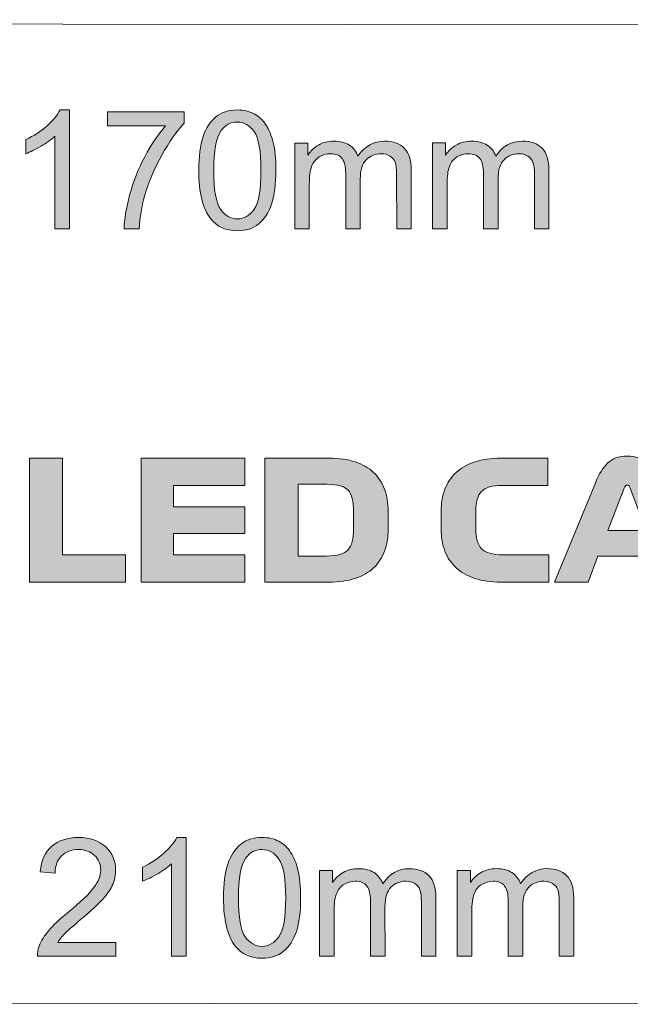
# Model space of a CAD drawing. Header units: millimetres. Extents: x 7 to 595, y -296 to -6.
# Tile 106 of 131: x 505 to 520, y -177 to -152. Entities that reach past the tile are written whole.
import ezdxf

# ---------------------------------------------------------------- set-up
doc = ezdxf.new("R2010")
doc.units = ezdxf.units.MM
doc.header["$MEASUREMENT"] = 0
doc.layers.add('Layer 1', color=7, linetype='Continuous', lineweight=0)

# ---------------------------------------------------------------- blocks, each defined once
blk = doc.blocks.new('Block_51')
at = {"layer": 'Layer 1', "true_color": 0x010101, "transparency": 33554687}
h = blk.add_hatch(color=18, dxfattribs=at)
edge = h.paths.add_edge_path()
edge.add_spline(control_points=[(506.001, -157.068), (506.001, -157.068), (505.629, -157.068), (505.629, -157.068), (505.629, -157.068), (505.628, -154.696), (505.628, -154.696), (505.539, -154.783), (505.421, -154.868), (505.276, -154.953), (505.13, -155.039), (504.999, -155.103), (504.883, -155.145), (504.883, -155.145), (504.883, -154.785), (504.883, -154.785), (505.091, -154.688), (505.273, -154.569), (505.429, -154.43), (505.585, -154.291), (505.696, -154.156), (505.761, -154.025), (505.761, -154.025), (506.001, -154.025), (506.001, -154.025), (506.001, -154.025), (506.001, -157.068), (506.001, -157.068)], knot_values=[0, 0, 0, 0, 1, 1, 1, 2, 2, 2, 3, 3, 3, 4, 4, 4, 5, 5, 5, 6, 6, 6, 7, 7, 7, 8, 8, 8, 9, 9, 9, 9], degree=3, periodic=0)
h = blk.add_hatch(color=18, dxfattribs=at)
edge = h.paths.add_edge_path()
edge.add_spline(control_points=[(506.979, -154.431), (506.979, -154.431), (506.979, -154.075), (506.979, -154.075), (506.979, -154.075), (508.939, -154.075), (508.939, -154.075), (508.939, -154.075), (508.939, -154.363), (508.939, -154.363), (508.747, -154.568), (508.555, -154.841), (508.366, -155.182), (508.176, -155.523), (508.03, -155.874), (507.926, -156.234), (507.852, -156.488), (507.805, -156.766), (507.784, -157.068), (507.784, -157.068), (507.403, -157.068), (507.403, -157.068), (507.407, -156.83), (507.454, -156.541), (507.543, -156.203), (507.633, -155.865), (507.761, -155.539), (507.928, -155.225), (508.095, -154.911), (508.273, -154.646), (508.461, -154.431), (508.461, -154.431), (506.979, -154.431), (506.979, -154.431)], knot_values=[0, 0, 0, 0, 1, 1, 1, 2, 2, 2, 3, 3, 3, 4, 4, 4, 5, 5, 5, 6, 6, 6, 7, 7, 7, 8, 8, 8, 9, 9, 9, 10, 10, 10, 11, 11, 11, 11], degree=3, periodic=0)
h = blk.add_hatch(color=18, dxfattribs=at)
edge = h.paths.add_edge_path()
edge.add_spline(control_points=[(509.694, -155.574), (509.694, -156.072), (509.752, -156.404), (509.868, -156.568), (509.985, -156.732), (510.129, -156.814), (510.299, -156.814), (510.47, -156.814), (510.614, -156.731), (510.73, -156.567), (510.847, -156.402), (510.905, -156.071), (510.904, -155.573), (510.904, -155.075), (510.847, -154.743), (510.73, -154.579), (510.614, -154.415), (510.469, -154.333), (510.295, -154.333), (510.124, -154.333), (509.987, -154.406), (509.885, -154.551), (509.757, -154.735), (509.694, -155.076), (509.694, -155.574)], knot_values=[0, 0, 0, 0, 1, 1, 1, 2, 2, 2, 3, 3, 3, 4, 4, 4, 5, 5, 5, 6, 6, 6, 7, 7, 7, 8, 8, 8, 8], degree=3, periodic=0)
edge = h.paths.add_edge_path()
edge.add_spline(control_points=[(509.313, -155.572), (509.313, -155.215), (509.349, -154.925), (509.423, -154.707), (509.497, -154.487), (509.606, -154.319), (509.751, -154.201), (509.896, -154.083), (510.079, -154.024), (510.299, -154.024), (510.461, -154.024), (510.604, -154.057), (510.727, -154.122), (510.85, -154.188), (510.952, -154.282), (511.031, -154.406), (511.11, -154.529), (511.172, -154.679), (511.217, -154.856), (511.263, -155.033), (511.285, -155.272), (511.285, -155.572), (511.286, -155.928), (511.249, -156.215), (511.176, -156.434), (511.104, -156.654), (510.994, -156.822), (510.849, -156.941), (510.704, -157.059), (510.521, -157.119), (510.299, -157.119), (510.008, -157.119), (509.779, -157.015), (509.612, -156.807), (509.412, -156.553), (509.313, -156.142), (509.313, -155.572), (509.313, -155.572), (509.313, -155.572), (509.313, -155.572)], knot_values=[0, 0, 0, 0, 1, 1, 1, 2, 2, 2, 3, 3, 3, 4, 4, 4, 5, 5, 5, 6, 6, 6, 7, 7, 7, 8, 8, 8, 9, 9, 9, 10, 10, 10, 11, 11, 11, 12, 12, 12, 13, 13, 13, 13], degree=3, periodic=0)
h = blk.add_hatch(color=18, dxfattribs=at)
edge = h.paths.add_edge_path()
edge.add_spline(control_points=[(511.769, -157.068), (511.769, -157.068), (511.769, -154.871), (511.769, -154.871), (511.769, -154.871), (512.103, -154.871), (512.103, -154.871), (512.103, -154.871), (512.103, -155.181), (512.103, -155.181), (512.172, -155.074), (512.263, -154.987), (512.378, -154.922), (512.492, -154.856), (512.622, -154.824), (512.768, -154.824), (512.93, -154.824), (513.063, -154.858), (513.167, -154.925), (513.271, -154.993), (513.344, -155.086), (513.386, -155.208), (513.561, -154.952), (513.788, -154.824), (514.067, -154.824), (514.286, -154.824), (514.455, -154.884), (514.572, -155.004), (514.69, -155.125), (514.749, -155.311), (514.749, -155.561), (514.749, -155.561), (514.749, -157.067), (514.749, -157.067), (514.749, -157.067), (514.377, -157.067), (514.377, -157.067), (514.377, -157.067), (514.376, -155.685), (514.376, -155.685), (514.376, -155.536), (514.364, -155.429), (514.34, -155.364), (514.316, -155.298), (514.272, -155.246), (514.208, -155.206), (514.144, -155.165), (514.07, -155.146), (513.984, -155.146), (513.829, -155.146), (513.701, -155.197), (513.598, -155.299), (513.496, -155.402), (513.445, -155.567), (513.445, -155.793), (513.445, -155.793), (513.445, -157.068), (513.445, -157.068), (513.445, -157.068), (513.073, -157.068), (513.073, -157.068), (513.073, -157.068), (513.073, -155.642), (513.073, -155.642), (513.073, -155.477), (513.042, -155.352), (512.982, -155.27), (512.921, -155.187), (512.821, -155.146), (512.684, -155.146), (512.579, -155.146), (512.483, -155.173), (512.394, -155.228), (512.305, -155.283), (512.241, -155.364), (512.201, -155.47), (512.161, -155.576), (512.141, -155.729), (512.141, -155.929), (512.141, -155.929), (512.141, -157.068), (512.141, -157.068), (512.141, -157.068), (511.769, -157.068), (511.769, -157.068)], knot_values=[0, 0, 0, 0, 1, 1, 1, 2, 2, 2, 3, 3, 3, 4, 4, 4, 5, 5, 5, 6, 6, 6, 7, 7, 7, 8, 8, 8, 9, 9, 9, 10, 10, 10, 11, 11, 11, 12, 12, 12, 13, 13, 13, 14, 14, 14, 15, 15, 15, 16, 16, 16, 17, 17, 17, 18, 18, 18, 19, 19, 19, 20, 20, 20, 21, 21, 21, 22, 22, 22, 23, 23, 23, 24, 24, 24, 25, 25, 25, 26, 26, 26, 27, 27, 27, 28, 28, 28, 28], degree=3, periodic=0)
h = blk.add_hatch(color=18, dxfattribs=at)
edge = h.paths.add_edge_path()
edge.add_spline(control_points=[(515.295, -157.067), (515.295, -157.067), (515.295, -154.87), (515.295, -154.87), (515.295, -154.87), (515.629, -154.87), (515.629, -154.87), (515.629, -154.87), (515.629, -155.181), (515.629, -155.181), (515.698, -155.073), (515.79, -154.987), (515.904, -154.922), (516.018, -154.856), (516.148, -154.824), (516.294, -154.824), (516.456, -154.824), (516.59, -154.857), (516.693, -154.924), (516.797, -154.992), (516.87, -155.086), (516.913, -155.207), (517.088, -154.951), (517.314, -154.823), (517.594, -154.823), (517.812, -154.823), (517.981, -154.883), (518.098, -155.004), (518.216, -155.125), (518.275, -155.31), (518.275, -155.561), (518.275, -155.561), (518.275, -157.067), (518.275, -157.067), (518.275, -157.067), (517.903, -157.067), (517.903, -157.067), (517.903, -157.067), (517.903, -155.684), (517.903, -155.684), (517.903, -155.536), (517.89, -155.429), (517.866, -155.363), (517.842, -155.297), (517.798, -155.245), (517.734, -155.205), (517.671, -155.165), (517.596, -155.145), (517.51, -155.145), (517.355, -155.145), (517.227, -155.197), (517.125, -155.299), (517.022, -155.402), (516.971, -155.566), (516.971, -155.792), (516.971, -155.792), (516.972, -157.067), (516.972, -157.067), (516.972, -157.067), (516.599, -157.067), (516.599, -157.067), (516.599, -157.067), (516.599, -155.641), (516.599, -155.641), (516.599, -155.476), (516.569, -155.352), (516.508, -155.269), (516.447, -155.187), (516.348, -155.145), (516.21, -155.145), (516.106, -155.145), (516.009, -155.173), (515.92, -155.228), (515.831, -155.283), (515.767, -155.363), (515.727, -155.47), (515.687, -155.576), (515.668, -155.729), (515.668, -155.928), (515.668, -155.928), (515.668, -157.067), (515.668, -157.067), (515.668, -157.067), (515.295, -157.067), (515.295, -157.067)], knot_values=[0, 0, 0, 0, 1, 1, 1, 2, 2, 2, 3, 3, 3, 4, 4, 4, 5, 5, 5, 6, 6, 6, 7, 7, 7, 8, 8, 8, 9, 9, 9, 10, 10, 10, 11, 11, 11, 12, 12, 12, 13, 13, 13, 14, 14, 14, 15, 15, 15, 16, 16, 16, 17, 17, 17, 18, 18, 18, 19, 19, 19, 20, 20, 20, 21, 21, 21, 22, 22, 22, 23, 23, 23, 24, 24, 24, 25, 25, 25, 26, 26, 26, 27, 27, 27, 28, 28, 28, 28], degree=3, periodic=0)
for points in [[(504.978, -166.122), (504.977, -162.947), (505.824, -162.947), (505.824, -165.423), (507.437, -165.423), (507.437, -166.121)], [(507.84, -166.121), (507.839, -162.946), (510.489, -162.946), (510.489, -163.645), (508.665, -163.645), (508.665, -164.195), (510.489, -164.195), (510.489, -164.872), (508.665, -164.873), (508.665, -165.423), (510.49, -165.423), (510.49, -166.121)]]:
    blk.add_hatch(color=18, dxfattribs=at).paths.add_polyline_path(points)
h = blk.add_hatch(color=18, dxfattribs=at)
edge = h.paths.add_edge_path()
edge.add_spline(control_points=[(512.597, -163.615), (512.597, -163.615), (511.852, -163.615), (511.852, -163.615), (511.852, -163.615), (511.853, -165.452), (511.853, -165.452), (511.853, -165.452), (512.577, -165.452), (512.577, -165.452), (512.856, -165.452), (513.041, -165.4), (513.133, -165.295), (513.225, -165.191), (513.271, -165.012), (513.271, -164.758), (513.271, -164.758), (513.271, -164.305), (513.271, -164.305), (513.271, -164.051), (513.225, -163.872), (513.135, -163.769), (513.045, -163.666), (512.866, -163.615), (512.597, -163.615)], knot_values=[0, 0, 0, 0, 1, 1, 1, 2, 2, 2, 3, 3, 3, 4, 4, 4, 5, 5, 5, 6, 6, 6, 7, 7, 7, 8, 8, 8, 8], degree=3, periodic=0)
edge = h.paths.add_edge_path()
edge.add_spline(control_points=[(512.652, -162.946), (512.904, -162.946), (513.124, -162.978), (513.315, -163.041), (513.505, -163.105), (513.663, -163.195), (513.787, -163.312), (513.911, -163.429), (514.004, -163.571), (514.066, -163.739), (514.128, -163.907), (514.16, -164.094), (514.16, -164.3), (514.16, -164.3), (514.16, -164.766), (514.16, -164.766), (514.16, -164.972), (514.129, -165.159), (514.067, -165.327), (514.005, -165.495), (513.911, -165.637), (513.787, -165.754), (513.663, -165.872), (513.506, -165.962), (513.315, -166.026), (513.125, -166.089), (512.904, -166.121), (512.653, -166.121), (512.653, -166.121), (511.006, -166.121), (511.006, -166.121), (511.006, -166.121), (511.006, -162.946), (511.006, -162.946), (511.006, -162.946), (512.652, -162.946), (512.652, -162.946), (512.652, -162.946), (512.652, -162.946), (512.652, -162.946)], knot_values=[0, 0, 0, 0, 1, 1, 1, 2, 2, 2, 3, 3, 3, 4, 4, 4, 5, 5, 5, 6, 6, 6, 7, 7, 7, 8, 8, 8, 9, 9, 9, 10, 10, 10, 11, 11, 11, 12, 12, 12, 13, 13, 13, 13], degree=3, periodic=0)
h = blk.add_hatch(color=18, dxfattribs=at)
edge = h.paths.add_edge_path()
edge.add_spline(control_points=[(518.27, -165.422), (518.27, -165.422), (518.27, -166.12), (518.27, -166.12), (518.27, -166.12), (517.043, -166.12), (517.043, -166.12), (516.792, -166.12), (516.57, -166.089), (516.378, -166.025), (516.186, -165.962), (516.027, -165.871), (515.9, -165.754), (515.773, -165.637), (515.677, -165.495), (515.612, -165.327), (515.547, -165.159), (515.514, -164.972), (515.514, -164.766), (515.514, -164.766), (515.514, -164.3), (515.514, -164.3), (515.514, -164.094), (515.547, -163.907), (515.612, -163.739), (515.676, -163.571), (515.772, -163.429), (515.899, -163.312), (516.026, -163.194), (516.186, -163.104), (516.378, -163.041), (516.57, -162.977), (516.791, -162.945), (517.042, -162.945), (517.042, -162.945), (518.249, -162.945), (518.249, -162.945), (518.249, -162.945), (518.249, -163.644), (518.249, -163.644), (518.249, -163.644), (517.085, -163.644), (517.085, -163.644), (516.822, -163.644), (516.643, -163.695), (516.547, -163.798), (516.451, -163.901), (516.403, -164.071), (516.403, -164.308), (516.403, -164.308), (516.403, -164.757), (516.403, -164.757), (516.403, -164.994), (516.453, -165.164), (516.552, -165.267), (516.65, -165.37), (516.835, -165.422), (517.106, -165.422), (517.106, -165.422), (518.27, -165.422), (518.27, -165.422)], knot_values=[0, 0, 0, 0, 1, 1, 1, 2, 2, 2, 3, 3, 3, 4, 4, 4, 5, 5, 5, 6, 6, 6, 7, 7, 7, 8, 8, 8, 9, 9, 9, 10, 10, 10, 11, 11, 11, 12, 12, 12, 13, 13, 13, 14, 14, 14, 15, 15, 15, 16, 16, 16, 17, 17, 17, 18, 18, 18, 19, 19, 19, 20, 20, 20, 20], degree=3, periodic=0)
h = blk.add_hatch(color=18, dxfattribs=at)
edge = h.paths.add_edge_path()
edge.add_spline(control_points=[(520.2, -163.711), (520.2, -163.711), (519.782, -164.799), (519.782, -164.799), (519.782, -164.799), (520.764, -164.799), (520.764, -164.799), (520.764, -164.799), (520.353, -163.711), (520.353, -163.711), (520.344, -163.691), (520.335, -163.674), (520.325, -163.658), (520.315, -163.643), (520.299, -163.635), (520.277, -163.635), (520.257, -163.635), (520.241, -163.642), (520.23, -163.656), (520.219, -163.67), (520.209, -163.689), (520.2, -163.711)], knot_values=[0, 0, 0, 0, 1, 1, 1, 2, 2, 2, 3, 3, 3, 4, 4, 4, 5, 5, 5, 6, 6, 6, 7, 7, 7, 7], degree=3, periodic=0)
edge = h.paths.add_edge_path()
edge.add_spline(control_points=[(521.263, -166.12), (521.263, -166.12), (521.014, -165.455), (521.014, -165.455), (521.014, -165.455), (519.528, -165.455), (519.528, -165.455), (519.528, -165.455), (519.274, -166.12), (519.274, -166.12), (519.274, -166.12), (518.419, -166.12), (518.419, -166.12), (518.419, -166.12), (519.472, -163.559), (519.472, -163.559), (519.554, -163.358), (519.655, -163.198), (519.775, -163.076), (519.895, -162.955), (520.061, -162.894), (520.272, -162.894), (520.492, -162.894), (520.665, -162.954), (520.791, -163.074), (520.917, -163.194), (521.019, -163.353), (521.098, -163.55), (521.098, -163.55), (522.144, -166.12), (522.144, -166.12), (522.144, -166.12), (521.263, -166.12), (521.263, -166.12), (521.263, -166.12), (521.263, -166.12), (521.263, -166.12)], knot_values=[0, 0, 0, 0, 1, 1, 1, 2, 2, 2, 3, 3, 3, 4, 4, 4, 5, 5, 5, 6, 6, 6, 7, 7, 7, 8, 8, 8, 9, 9, 9, 10, 10, 10, 11, 11, 11, 12, 12, 12, 12], degree=3, periodic=0)
h = blk.add_hatch(color=18, dxfattribs=at)
edge = h.paths.add_edge_path()
edge.add_spline(control_points=[(507.189, -175.352), (507.189, -175.352), (507.189, -175.707), (507.189, -175.707), (507.189, -175.707), (505.182, -175.707), (505.182, -175.707), (505.179, -175.618), (505.194, -175.532), (505.226, -175.449), (505.278, -175.312), (505.36, -175.178), (505.474, -175.046), (505.587, -174.914), (505.749, -174.761), (505.96, -174.588), (506.289, -174.318), (506.511, -174.104), (506.628, -173.946), (506.745, -173.788), (506.803, -173.639), (506.803, -173.497), (506.803, -173.35), (506.75, -173.226), (506.645, -173.124), (506.539, -173.023), (506.401, -172.973), (506.23, -172.973), (506.051, -172.973), (505.907, -173.026), (505.799, -173.134), (505.691, -173.24), (505.636, -173.389), (505.635, -173.578), (505.635, -173.578), (505.254, -173.54), (505.254, -173.54), (505.28, -173.255), (505.379, -173.038), (505.55, -172.888), (505.721, -172.738), (505.95, -172.664), (506.239, -172.664), (506.53, -172.664), (506.76, -172.744), (506.93, -172.906), (507.1, -173.067), (507.184, -173.267), (507.184, -173.506), (507.184, -173.627), (507.16, -173.747), (507.11, -173.864), (507.06, -173.981), (506.978, -174.105), (506.863, -174.235), (506.747, -174.364), (506.556, -174.542), (506.289, -174.768), (506.066, -174.956), (505.922, -175.083), (505.858, -175.15), (505.795, -175.217), (505.743, -175.284), (505.701, -175.352), (505.701, -175.352), (507.189, -175.352), (507.189, -175.352)], knot_values=[0, 0, 0, 0, 1, 1, 1, 2, 2, 2, 3, 3, 3, 4, 4, 4, 5, 5, 5, 6, 6, 6, 7, 7, 7, 8, 8, 8, 9, 9, 9, 10, 10, 10, 11, 11, 11, 12, 12, 12, 13, 13, 13, 14, 14, 14, 15, 15, 15, 16, 16, 16, 17, 17, 17, 18, 18, 18, 19, 19, 19, 20, 20, 20, 21, 21, 21, 22, 22, 22, 22], degree=3, periodic=0)
h = blk.add_hatch(color=18, dxfattribs=at)
edge = h.paths.add_edge_path()
edge.add_spline(control_points=[(508.989, -175.707), (508.989, -175.707), (508.616, -175.707), (508.616, -175.707), (508.616, -175.707), (508.616, -173.335), (508.616, -173.335), (508.526, -173.421), (508.408, -173.506), (508.263, -173.592), (508.118, -173.677), (507.987, -173.741), (507.871, -173.784), (507.871, -173.784), (507.871, -173.424), (507.871, -173.424), (508.079, -173.327), (508.261, -173.208), (508.417, -173.068), (508.573, -172.929), (508.684, -172.795), (508.749, -172.663), (508.749, -172.663), (508.988, -172.663), (508.988, -172.663), (508.988, -172.663), (508.989, -175.707), (508.989, -175.707)], knot_values=[0, 0, 0, 0, 1, 1, 1, 2, 2, 2, 3, 3, 3, 4, 4, 4, 5, 5, 5, 6, 6, 6, 7, 7, 7, 8, 8, 8, 9, 9, 9, 9], degree=3, periodic=0)
h = blk.add_hatch(color=18, dxfattribs=at)
edge = h.paths.add_edge_path()
edge.add_spline(control_points=[(510.327, -174.212), (510.327, -174.711), (510.385, -175.043), (510.501, -175.207), (510.618, -175.371), (510.762, -175.453), (510.933, -175.453), (511.103, -175.453), (511.247, -175.37), (511.364, -175.206), (511.48, -175.041), (511.538, -174.71), (511.538, -174.212), (511.538, -173.713), (511.48, -173.382), (511.363, -173.218), (511.248, -173.054), (511.102, -172.972), (510.928, -172.972), (510.757, -172.972), (510.62, -173.045), (510.518, -173.189), (510.39, -173.373), (510.327, -173.715), (510.327, -174.212)], knot_values=[0, 0, 0, 0, 1, 1, 1, 2, 2, 2, 3, 3, 3, 4, 4, 4, 5, 5, 5, 6, 6, 6, 7, 7, 7, 8, 8, 8, 8], degree=3, periodic=0)
edge = h.paths.add_edge_path()
edge.add_spline(control_points=[(509.946, -174.211), (509.946, -173.853), (509.983, -173.564), (510.056, -173.345), (510.13, -173.126), (510.239, -172.957), (510.385, -172.839), (510.529, -172.722), (510.712, -172.663), (510.932, -172.663), (511.094, -172.663), (511.237, -172.695), (511.36, -172.761), (511.483, -172.827), (511.585, -172.921), (511.664, -173.045), (511.743, -173.167), (511.805, -173.318), (511.85, -173.495), (511.896, -173.672), (511.919, -173.911), (511.919, -174.211), (511.919, -174.566), (511.882, -174.854), (511.81, -175.073), (511.737, -175.292), (511.627, -175.461), (511.482, -175.58), (511.337, -175.698), (511.154, -175.758), (510.933, -175.758), (510.641, -175.758), (510.412, -175.654), (510.245, -175.446), (510.046, -175.192), (509.946, -174.78), (509.946, -174.211), (509.946, -174.211), (509.946, -174.211), (509.946, -174.211)], knot_values=[0, 0, 0, 0, 1, 1, 1, 2, 2, 2, 3, 3, 3, 4, 4, 4, 5, 5, 5, 6, 6, 6, 7, 7, 7, 8, 8, 8, 9, 9, 9, 10, 10, 10, 11, 11, 11, 12, 12, 12, 13, 13, 13, 13], degree=3, periodic=0)
h = blk.add_hatch(color=18, dxfattribs=at)
edge = h.paths.add_edge_path()
edge.add_spline(control_points=[(512.402, -175.707), (512.402, -175.707), (512.402, -173.509), (512.402, -173.509), (512.402, -173.509), (512.736, -173.509), (512.736, -173.509), (512.736, -173.509), (512.736, -173.82), (512.736, -173.82), (512.805, -173.713), (512.897, -173.626), (513.011, -173.561), (513.125, -173.495), (513.255, -173.463), (513.401, -173.463), (513.563, -173.463), (513.697, -173.497), (513.8, -173.564), (513.904, -173.631), (513.977, -173.725), (514.02, -173.847), (514.195, -173.59), (514.421, -173.463), (514.701, -173.463), (514.919, -173.463), (515.088, -173.523), (515.205, -173.643), (515.323, -173.764), (515.382, -173.949), (515.382, -174.2), (515.382, -174.2), (515.382, -175.706), (515.382, -175.706), (515.382, -175.706), (515.01, -175.706), (515.01, -175.706), (515.01, -175.706), (515.01, -174.323), (515.01, -174.323), (515.01, -174.175), (514.997, -174.068), (514.973, -174.002), (514.949, -173.937), (514.905, -173.885), (514.841, -173.844), (514.778, -173.804), (514.703, -173.784), (514.617, -173.784), (514.462, -173.784), (514.334, -173.836), (514.231, -173.938), (514.129, -174.041), (514.078, -174.206), (514.078, -174.431), (514.078, -174.431), (514.079, -175.706), (514.079, -175.706), (514.079, -175.706), (513.706, -175.706), (513.706, -175.706), (513.706, -175.706), (513.706, -174.28), (513.706, -174.28), (513.706, -174.115), (513.675, -173.991), (513.615, -173.909), (513.554, -173.826), (513.455, -173.785), (513.317, -173.785), (513.213, -173.785), (513.116, -173.812), (513.027, -173.867), (512.938, -173.922), (512.874, -174.003), (512.834, -174.109), (512.794, -174.215), (512.775, -174.368), (512.775, -174.568), (512.775, -174.568), (512.775, -175.707), (512.775, -175.707), (512.775, -175.707), (512.402, -175.707), (512.402, -175.707)], knot_values=[0, 0, 0, 0, 1, 1, 1, 2, 2, 2, 3, 3, 3, 4, 4, 4, 5, 5, 5, 6, 6, 6, 7, 7, 7, 8, 8, 8, 9, 9, 9, 10, 10, 10, 11, 11, 11, 12, 12, 12, 13, 13, 13, 14, 14, 14, 15, 15, 15, 16, 16, 16, 17, 17, 17, 18, 18, 18, 19, 19, 19, 20, 20, 20, 21, 21, 21, 22, 22, 22, 23, 23, 23, 24, 24, 24, 25, 25, 25, 26, 26, 26, 27, 27, 27, 28, 28, 28, 28], degree=3, periodic=0)
h = blk.add_hatch(color=18, dxfattribs=at)
edge = h.paths.add_edge_path()
edge.add_spline(control_points=[(515.928, -175.706), (515.928, -175.706), (515.928, -173.509), (515.928, -173.509), (515.928, -173.509), (516.263, -173.509), (516.263, -173.509), (516.263, -173.509), (516.263, -173.819), (516.263, -173.819), (516.331, -173.712), (516.423, -173.625), (516.537, -173.56), (516.651, -173.495), (516.781, -173.462), (516.927, -173.462), (517.09, -173.462), (517.223, -173.496), (517.327, -173.563), (517.43, -173.631), (517.504, -173.725), (517.546, -173.846), (517.721, -173.59), (517.947, -173.462), (518.227, -173.462), (518.446, -173.462), (518.614, -173.522), (518.731, -173.643), (518.849, -173.763), (518.908, -173.949), (518.908, -174.199), (518.908, -174.199), (518.909, -175.706), (518.909, -175.706), (518.909, -175.706), (518.536, -175.706), (518.536, -175.706), (518.536, -175.706), (518.536, -174.323), (518.536, -174.323), (518.536, -174.175), (518.523, -174.067), (518.499, -174.002), (518.475, -173.936), (518.432, -173.884), (518.367, -173.844), (518.304, -173.804), (518.229, -173.784), (518.144, -173.784), (517.988, -173.784), (517.86, -173.835), (517.758, -173.938), (517.655, -174.041), (517.605, -174.205), (517.605, -174.431), (517.605, -174.431), (517.605, -175.706), (517.605, -175.706), (517.605, -175.706), (517.232, -175.706), (517.232, -175.706), (517.232, -175.706), (517.232, -174.28), (517.232, -174.28), (517.232, -174.115), (517.202, -173.991), (517.141, -173.908), (517.08, -173.826), (516.981, -173.784), (516.843, -173.784), (516.739, -173.784), (516.642, -173.812), (516.553, -173.867), (516.464, -173.922), (516.4, -174.002), (516.36, -174.109), (516.321, -174.215), (516.301, -174.368), (516.301, -174.567), (516.301, -174.567), (516.301, -175.706), (516.301, -175.706), (516.301, -175.706), (515.928, -175.706), (515.928, -175.706)], knot_values=[0, 0, 0, 0, 1, 1, 1, 2, 2, 2, 3, 3, 3, 4, 4, 4, 5, 5, 5, 6, 6, 6, 7, 7, 7, 8, 8, 8, 9, 9, 9, 10, 10, 10, 11, 11, 11, 12, 12, 12, 13, 13, 13, 14, 14, 14, 15, 15, 15, 16, 16, 16, 17, 17, 17, 18, 18, 18, 19, 19, 19, 20, 20, 20, 21, 21, 21, 22, 22, 22, 23, 23, 23, 24, 24, 24, 25, 25, 25, 26, 26, 26, 27, 27, 27, 28, 28, 28, 28], degree=3, periodic=0)
at = {"layer": 'Layer 1'}
for points in [[(504.978, -166.122), (504.977, -162.947), (505.824, -162.947), (505.824, -165.423), (507.437, -165.423), (507.437, -166.121)], [(507.84, -166.121), (507.839, -162.946), (510.489, -162.946), (510.489, -163.645), (508.665, -163.645), (508.665, -164.195), (510.489, -164.195), (510.489, -164.872), (508.665, -164.873), (508.665, -165.423), (510.49, -165.423), (510.49, -166.121)]]:
    blk.add_lwpolyline(points, close=True, dxfattribs=at)
at = {"layer": 'Layer 1', "color": 240, "lineweight": 0, "true_color": 0xed2224}
for points in [[(409.736, -151.711), (409.736, -151.711), (579.745, -151.911), (579.745, -151.911)], [(579.749, -176.911), (579.749, -176.911), (369.749, -176.938), (369.749, -176.938)]]:
    blk.add_open_spline(points, degree=3, dxfattribs=at)
at = {"layer": 'Layer 1'}
for points, knots in [([(506.001, -157.068), (506.001, -157.068), (505.629, -157.068), (505.629, -157.068), (505.629, -157.068), (505.628, -154.696), (505.628, -154.696), (505.539, -154.783), (505.421, -154.868), (505.276, -154.953), (505.13, -155.039), (504.999, -155.103), (504.883, -155.145), (504.883, -155.145), (504.883, -154.785), (504.883, -154.785), (505.091, -154.688), (505.273, -154.569), (505.429, -154.43), (505.585, -154.291), (505.696, -154.156), (505.761, -154.025), (505.761, -154.025), (506.001, -154.025), (506.001, -154.025), (506.001, -154.025), (506.001, -157.068), (506.001, -157.068)], [0, 0, 0, 0, 1, 1, 1, 2, 2, 2, 3, 3, 3, 4, 4, 4, 5, 5, 5, 6, 6, 6, 7, 7, 7, 8, 8, 8, 9, 9, 9, 9]), ([(506.979, -154.431), (506.979, -154.431), (506.979, -154.075), (506.979, -154.075), (506.979, -154.075), (508.939, -154.075), (508.939, -154.075), (508.939, -154.075), (508.939, -154.363), (508.939, -154.363), (508.747, -154.568), (508.555, -154.841), (508.366, -155.182), (508.176, -155.523), (508.03, -155.874), (507.926, -156.234), (507.852, -156.488), (507.805, -156.766), (507.784, -157.068), (507.784, -157.068), (507.403, -157.068), (507.403, -157.068), (507.407, -156.83), (507.454, -156.541), (507.543, -156.203), (507.633, -155.865), (507.761, -155.539), (507.928, -155.225), (508.095, -154.911), (508.273, -154.646), (508.461, -154.431), (508.461, -154.431), (506.979, -154.431), (506.979, -154.431)], [0, 0, 0, 0, 1, 1, 1, 2, 2, 2, 3, 3, 3, 4, 4, 4, 5, 5, 5, 6, 6, 6, 7, 7, 7, 8, 8, 8, 9, 9, 9, 10, 10, 10, 11, 11, 11, 11]), ([(509.313, -155.572), (509.313, -155.215), (509.349, -154.925), (509.423, -154.707), (509.497, -154.487), (509.606, -154.319), (509.751, -154.201), (509.896, -154.083), (510.079, -154.024), (510.299, -154.024), (510.461, -154.024), (510.604, -154.057), (510.727, -154.122), (510.85, -154.188), (510.952, -154.282), (511.031, -154.406), (511.11, -154.529), (511.172, -154.679), (511.217, -154.856), (511.263, -155.033), (511.285, -155.272), (511.285, -155.572), (511.286, -155.928), (511.249, -156.215), (511.176, -156.434), (511.104, -156.654), (510.994, -156.822), (510.849, -156.941), (510.704, -157.059), (510.521, -157.119), (510.299, -157.119), (510.008, -157.119), (509.779, -157.015), (509.612, -156.807), (509.412, -156.553), (509.313, -156.142), (509.313, -155.572), (509.313, -155.572), (509.313, -155.572), (509.313, -155.572)], [0, 0, 0, 0, 1, 1, 1, 2, 2, 2, 3, 3, 3, 4, 4, 4, 5, 5, 5, 6, 6, 6, 7, 7, 7, 8, 8, 8, 9, 9, 9, 10, 10, 10, 11, 11, 11, 12, 12, 12, 13, 13, 13, 13]), ([(509.694, -155.574), (509.694, -156.072), (509.752, -156.404), (509.868, -156.568), (509.985, -156.732), (510.129, -156.814), (510.299, -156.814), (510.47, -156.814), (510.614, -156.731), (510.73, -156.567), (510.847, -156.402), (510.905, -156.071), (510.904, -155.573), (510.904, -155.075), (510.847, -154.743), (510.73, -154.579), (510.614, -154.415), (510.469, -154.333), (510.295, -154.333), (510.124, -154.333), (509.987, -154.406), (509.885, -154.551), (509.757, -154.735), (509.694, -155.076), (509.694, -155.574)], [0, 0, 0, 0, 1, 1, 1, 2, 2, 2, 3, 3, 3, 4, 4, 4, 5, 5, 5, 6, 6, 6, 7, 7, 7, 8, 8, 8, 8]), ([(511.769, -157.068), (511.769, -157.068), (511.769, -154.871), (511.769, -154.871), (511.769, -154.871), (512.103, -154.871), (512.103, -154.871), (512.103, -154.871), (512.103, -155.181), (512.103, -155.181), (512.172, -155.074), (512.263, -154.987), (512.378, -154.922), (512.492, -154.856), (512.622, -154.824), (512.768, -154.824), (512.93, -154.824), (513.063, -154.858), (513.167, -154.925), (513.271, -154.993), (513.344, -155.086), (513.386, -155.208), (513.561, -154.952), (513.788, -154.824), (514.067, -154.824), (514.286, -154.824), (514.455, -154.884), (514.572, -155.004), (514.69, -155.125), (514.749, -155.311), (514.749, -155.561), (514.749, -155.561), (514.749, -157.067), (514.749, -157.067), (514.749, -157.067), (514.377, -157.067), (514.377, -157.067), (514.377, -157.067), (514.376, -155.685), (514.376, -155.685), (514.376, -155.536), (514.364, -155.429), (514.34, -155.364), (514.316, -155.298), (514.272, -155.246), (514.208, -155.206), (514.144, -155.165), (514.07, -155.146), (513.984, -155.146), (513.829, -155.146), (513.701, -155.197), (513.598, -155.299), (513.496, -155.402), (513.445, -155.567), (513.445, -155.793), (513.445, -155.793), (513.445, -157.068), (513.445, -157.068), (513.445, -157.068), (513.073, -157.068), (513.073, -157.068), (513.073, -157.068), (513.073, -155.642), (513.073, -155.642), (513.073, -155.477), (513.042, -155.352), (512.982, -155.27), (512.921, -155.187), (512.821, -155.146), (512.684, -155.146), (512.579, -155.146), (512.483, -155.173), (512.394, -155.228), (512.305, -155.283), (512.241, -155.364), (512.201, -155.47), (512.161, -155.576), (512.141, -155.729), (512.141, -155.929), (512.141, -155.929), (512.141, -157.068), (512.141, -157.068), (512.141, -157.068), (511.769, -157.068), (511.769, -157.068)], [0, 0, 0, 0, 1, 1, 1, 2, 2, 2, 3, 3, 3, 4, 4, 4, 5, 5, 5, 6, 6, 6, 7, 7, 7, 8, 8, 8, 9, 9, 9, 10, 10, 10, 11, 11, 11, 12, 12, 12, 13, 13, 13, 14, 14, 14, 15, 15, 15, 16, 16, 16, 17, 17, 17, 18, 18, 18, 19, 19, 19, 20, 20, 20, 21, 21, 21, 22, 22, 22, 23, 23, 23, 24, 24, 24, 25, 25, 25, 26, 26, 26, 27, 27, 27, 28, 28, 28, 28]), ([(515.295, -157.067), (515.295, -157.067), (515.295, -154.87), (515.295, -154.87), (515.295, -154.87), (515.629, -154.87), (515.629, -154.87), (515.629, -154.87), (515.629, -155.181), (515.629, -155.181), (515.698, -155.073), (515.79, -154.987), (515.904, -154.922), (516.018, -154.856), (516.148, -154.824), (516.294, -154.824), (516.456, -154.824), (516.59, -154.857), (516.693, -154.924), (516.797, -154.992), (516.87, -155.086), (516.913, -155.207), (517.088, -154.951), (517.314, -154.823), (517.594, -154.823), (517.812, -154.823), (517.981, -154.883), (518.098, -155.004), (518.216, -155.125), (518.275, -155.31), (518.275, -155.561), (518.275, -155.561), (518.275, -157.067), (518.275, -157.067), (518.275, -157.067), (517.903, -157.067), (517.903, -157.067), (517.903, -157.067), (517.903, -155.684), (517.903, -155.684), (517.903, -155.536), (517.89, -155.429), (517.866, -155.363), (517.842, -155.297), (517.798, -155.245), (517.734, -155.205), (517.671, -155.165), (517.596, -155.145), (517.51, -155.145), (517.355, -155.145), (517.227, -155.197), (517.125, -155.299), (517.022, -155.402), (516.971, -155.566), (516.971, -155.792), (516.971, -155.792), (516.972, -157.067), (516.972, -157.067), (516.972, -157.067), (516.599, -157.067), (516.599, -157.067), (516.599, -157.067), (516.599, -155.641), (516.599, -155.641), (516.599, -155.476), (516.569, -155.352), (516.508, -155.269), (516.447, -155.187), (516.348, -155.145), (516.21, -155.145), (516.106, -155.145), (516.009, -155.173), (515.92, -155.228), (515.831, -155.283), (515.767, -155.363), (515.727, -155.47), (515.687, -155.576), (515.668, -155.729), (515.668, -155.928), (515.668, -155.928), (515.668, -157.067), (515.668, -157.067), (515.668, -157.067), (515.295, -157.067), (515.295, -157.067)], [0, 0, 0, 0, 1, 1, 1, 2, 2, 2, 3, 3, 3, 4, 4, 4, 5, 5, 5, 6, 6, 6, 7, 7, 7, 8, 8, 8, 9, 9, 9, 10, 10, 10, 11, 11, 11, 12, 12, 12, 13, 13, 13, 14, 14, 14, 15, 15, 15, 16, 16, 16, 17, 17, 17, 18, 18, 18, 19, 19, 19, 20, 20, 20, 21, 21, 21, 22, 22, 22, 23, 23, 23, 24, 24, 24, 25, 25, 25, 26, 26, 26, 27, 27, 27, 28, 28, 28, 28]), ([(512.652, -162.946), (512.904, -162.946), (513.124, -162.978), (513.315, -163.041), (513.505, -163.105), (513.663, -163.195), (513.787, -163.312), (513.911, -163.429), (514.004, -163.571), (514.066, -163.739), (514.128, -163.907), (514.16, -164.094), (514.16, -164.3), (514.16, -164.3), (514.16, -164.766), (514.16, -164.766), (514.16, -164.972), (514.129, -165.159), (514.067, -165.327), (514.005, -165.495), (513.911, -165.637), (513.787, -165.754), (513.663, -165.872), (513.506, -165.962), (513.315, -166.026), (513.125, -166.089), (512.904, -166.121), (512.653, -166.121), (512.653, -166.121), (511.006, -166.121), (511.006, -166.121), (511.006, -166.121), (511.006, -162.946), (511.006, -162.946), (511.006, -162.946), (512.652, -162.946), (512.652, -162.946), (512.652, -162.946), (512.652, -162.946), (512.652, -162.946)], [0, 0, 0, 0, 1, 1, 1, 2, 2, 2, 3, 3, 3, 4, 4, 4, 5, 5, 5, 6, 6, 6, 7, 7, 7, 8, 8, 8, 9, 9, 9, 10, 10, 10, 11, 11, 11, 12, 12, 12, 13, 13, 13, 13]), ([(518.27, -165.422), (518.27, -165.422), (518.27, -166.12), (518.27, -166.12), (518.27, -166.12), (517.043, -166.12), (517.043, -166.12), (516.792, -166.12), (516.57, -166.089), (516.378, -166.025), (516.186, -165.962), (516.027, -165.871), (515.9, -165.754), (515.773, -165.637), (515.677, -165.495), (515.612, -165.327), (515.547, -165.159), (515.514, -164.972), (515.514, -164.766), (515.514, -164.766), (515.514, -164.3), (515.514, -164.3), (515.514, -164.094), (515.547, -163.907), (515.612, -163.739), (515.676, -163.571), (515.772, -163.429), (515.899, -163.312), (516.026, -163.194), (516.186, -163.104), (516.378, -163.041), (516.57, -162.977), (516.791, -162.945), (517.042, -162.945), (517.042, -162.945), (518.249, -162.945), (518.249, -162.945), (518.249, -162.945), (518.249, -163.644), (518.249, -163.644), (518.249, -163.644), (517.085, -163.644), (517.085, -163.644), (516.822, -163.644), (516.643, -163.695), (516.547, -163.798), (516.451, -163.901), (516.403, -164.071), (516.403, -164.308), (516.403, -164.308), (516.403, -164.757), (516.403, -164.757), (516.403, -164.994), (516.453, -165.164), (516.552, -165.267), (516.65, -165.37), (516.835, -165.422), (517.106, -165.422), (517.106, -165.422), (518.27, -165.422), (518.27, -165.422)], [0, 0, 0, 0, 1, 1, 1, 2, 2, 2, 3, 3, 3, 4, 4, 4, 5, 5, 5, 6, 6, 6, 7, 7, 7, 8, 8, 8, 9, 9, 9, 10, 10, 10, 11, 11, 11, 12, 12, 12, 13, 13, 13, 14, 14, 14, 15, 15, 15, 16, 16, 16, 17, 17, 17, 18, 18, 18, 19, 19, 19, 20, 20, 20, 20]), ([(521.263, -166.12), (521.263, -166.12), (521.014, -165.455), (521.014, -165.455), (521.014, -165.455), (519.528, -165.455), (519.528, -165.455), (519.528, -165.455), (519.274, -166.12), (519.274, -166.12), (519.274, -166.12), (518.419, -166.12), (518.419, -166.12), (518.419, -166.12), (519.472, -163.559), (519.472, -163.559), (519.554, -163.358), (519.655, -163.198), (519.775, -163.076), (519.895, -162.955), (520.061, -162.894), (520.272, -162.894), (520.492, -162.894), (520.665, -162.954), (520.791, -163.074), (520.917, -163.194), (521.019, -163.353), (521.098, -163.55), (521.098, -163.55), (522.144, -166.12), (522.144, -166.12), (522.144, -166.12), (521.263, -166.12), (521.263, -166.12), (521.263, -166.12), (521.263, -166.12), (521.263, -166.12)], [0, 0, 0, 0, 1, 1, 1, 2, 2, 2, 3, 3, 3, 4, 4, 4, 5, 5, 5, 6, 6, 6, 7, 7, 7, 8, 8, 8, 9, 9, 9, 10, 10, 10, 11, 11, 11, 12, 12, 12, 12]), ([(512.597, -163.615), (512.597, -163.615), (511.852, -163.615), (511.852, -163.615), (511.852, -163.615), (511.853, -165.452), (511.853, -165.452), (511.853, -165.452), (512.577, -165.452), (512.577, -165.452), (512.856, -165.452), (513.041, -165.4), (513.133, -165.295), (513.225, -165.191), (513.271, -165.012), (513.271, -164.758), (513.271, -164.758), (513.271, -164.305), (513.271, -164.305), (513.271, -164.051), (513.225, -163.872), (513.135, -163.769), (513.045, -163.666), (512.866, -163.615), (512.597, -163.615)], [0, 0, 0, 0, 1, 1, 1, 2, 2, 2, 3, 3, 3, 4, 4, 4, 5, 5, 5, 6, 6, 6, 7, 7, 7, 8, 8, 8, 8]), ([(520.2, -163.711), (520.2, -163.711), (519.782, -164.799), (519.782, -164.799), (519.782, -164.799), (520.764, -164.799), (520.764, -164.799), (520.764, -164.799), (520.353, -163.711), (520.353, -163.711), (520.344, -163.691), (520.335, -163.674), (520.325, -163.658), (520.315, -163.643), (520.299, -163.635), (520.277, -163.635), (520.257, -163.635), (520.241, -163.642), (520.23, -163.656), (520.219, -163.67), (520.209, -163.689), (520.2, -163.711)], [0, 0, 0, 0, 1, 1, 1, 2, 2, 2, 3, 3, 3, 4, 4, 4, 5, 5, 5, 6, 6, 6, 7, 7, 7, 7]), ([(507.189, -175.352), (507.189, -175.352), (507.189, -175.707), (507.189, -175.707), (507.189, -175.707), (505.182, -175.707), (505.182, -175.707), (505.179, -175.618), (505.194, -175.532), (505.226, -175.449), (505.278, -175.312), (505.36, -175.178), (505.474, -175.046), (505.587, -174.914), (505.749, -174.761), (505.96, -174.588), (506.289, -174.318), (506.511, -174.104), (506.628, -173.946), (506.745, -173.788), (506.803, -173.639), (506.803, -173.497), (506.803, -173.35), (506.75, -173.226), (506.645, -173.124), (506.539, -173.023), (506.401, -172.973), (506.23, -172.973), (506.051, -172.973), (505.907, -173.026), (505.799, -173.134), (505.691, -173.24), (505.636, -173.389), (505.635, -173.578), (505.635, -173.578), (505.254, -173.54), (505.254, -173.54), (505.28, -173.255), (505.379, -173.038), (505.55, -172.888), (505.721, -172.738), (505.95, -172.664), (506.239, -172.664), (506.53, -172.664), (506.76, -172.744), (506.93, -172.906), (507.1, -173.067), (507.184, -173.267), (507.184, -173.506), (507.184, -173.627), (507.16, -173.747), (507.11, -173.864), (507.06, -173.981), (506.978, -174.105), (506.863, -174.235), (506.747, -174.364), (506.556, -174.542), (506.289, -174.768), (506.066, -174.956), (505.922, -175.083), (505.858, -175.15), (505.795, -175.217), (505.743, -175.284), (505.701, -175.352), (505.701, -175.352), (507.189, -175.352), (507.189, -175.352)], [0, 0, 0, 0, 1, 1, 1, 2, 2, 2, 3, 3, 3, 4, 4, 4, 5, 5, 5, 6, 6, 6, 7, 7, 7, 8, 8, 8, 9, 9, 9, 10, 10, 10, 11, 11, 11, 12, 12, 12, 13, 13, 13, 14, 14, 14, 15, 15, 15, 16, 16, 16, 17, 17, 17, 18, 18, 18, 19, 19, 19, 20, 20, 20, 21, 21, 21, 22, 22, 22, 22]), ([(508.989, -175.707), (508.989, -175.707), (508.616, -175.707), (508.616, -175.707), (508.616, -175.707), (508.616, -173.335), (508.616, -173.335), (508.526, -173.421), (508.408, -173.506), (508.263, -173.592), (508.118, -173.677), (507.987, -173.741), (507.871, -173.784), (507.871, -173.784), (507.871, -173.424), (507.871, -173.424), (508.079, -173.327), (508.261, -173.208), (508.417, -173.068), (508.573, -172.929), (508.684, -172.795), (508.749, -172.663), (508.749, -172.663), (508.988, -172.663), (508.988, -172.663), (508.988, -172.663), (508.989, -175.707), (508.989, -175.707)], [0, 0, 0, 0, 1, 1, 1, 2, 2, 2, 3, 3, 3, 4, 4, 4, 5, 5, 5, 6, 6, 6, 7, 7, 7, 8, 8, 8, 9, 9, 9, 9]), ([(509.946, -174.211), (509.946, -173.853), (509.983, -173.564), (510.056, -173.345), (510.13, -173.126), (510.239, -172.957), (510.385, -172.839), (510.529, -172.722), (510.712, -172.663), (510.932, -172.663), (511.094, -172.663), (511.237, -172.695), (511.36, -172.761), (511.483, -172.827), (511.585, -172.921), (511.664, -173.045), (511.743, -173.167), (511.805, -173.318), (511.85, -173.495), (511.896, -173.672), (511.919, -173.911), (511.919, -174.211), (511.919, -174.566), (511.882, -174.854), (511.81, -175.073), (511.737, -175.292), (511.627, -175.461), (511.482, -175.58), (511.337, -175.698), (511.154, -175.758), (510.933, -175.758), (510.641, -175.758), (510.412, -175.654), (510.245, -175.446), (510.046, -175.192), (509.946, -174.78), (509.946, -174.211), (509.946, -174.211), (509.946, -174.211), (509.946, -174.211)], [0, 0, 0, 0, 1, 1, 1, 2, 2, 2, 3, 3, 3, 4, 4, 4, 5, 5, 5, 6, 6, 6, 7, 7, 7, 8, 8, 8, 9, 9, 9, 10, 10, 10, 11, 11, 11, 12, 12, 12, 13, 13, 13, 13]), ([(510.327, -174.212), (510.327, -174.711), (510.385, -175.043), (510.501, -175.207), (510.618, -175.371), (510.762, -175.453), (510.933, -175.453), (511.103, -175.453), (511.247, -175.37), (511.364, -175.206), (511.48, -175.041), (511.538, -174.71), (511.538, -174.212), (511.538, -173.713), (511.48, -173.382), (511.363, -173.218), (511.248, -173.054), (511.102, -172.972), (510.928, -172.972), (510.757, -172.972), (510.62, -173.045), (510.518, -173.189), (510.39, -173.373), (510.327, -173.715), (510.327, -174.212)], [0, 0, 0, 0, 1, 1, 1, 2, 2, 2, 3, 3, 3, 4, 4, 4, 5, 5, 5, 6, 6, 6, 7, 7, 7, 8, 8, 8, 8]), ([(512.402, -175.707), (512.402, -175.707), (512.402, -173.509), (512.402, -173.509), (512.402, -173.509), (512.736, -173.509), (512.736, -173.509), (512.736, -173.509), (512.736, -173.82), (512.736, -173.82), (512.805, -173.713), (512.897, -173.626), (513.011, -173.561), (513.125, -173.495), (513.255, -173.463), (513.401, -173.463), (513.563, -173.463), (513.697, -173.497), (513.8, -173.564), (513.904, -173.631), (513.977, -173.725), (514.02, -173.847), (514.195, -173.59), (514.421, -173.463), (514.701, -173.463), (514.919, -173.463), (515.088, -173.523), (515.205, -173.643), (515.323, -173.764), (515.382, -173.949), (515.382, -174.2), (515.382, -174.2), (515.382, -175.706), (515.382, -175.706), (515.382, -175.706), (515.01, -175.706), (515.01, -175.706), (515.01, -175.706), (515.01, -174.323), (515.01, -174.323), (515.01, -174.175), (514.997, -174.068), (514.973, -174.002), (514.949, -173.937), (514.905, -173.885), (514.841, -173.844), (514.778, -173.804), (514.703, -173.784), (514.617, -173.784), (514.462, -173.784), (514.334, -173.836), (514.231, -173.938), (514.129, -174.041), (514.078, -174.206), (514.078, -174.431), (514.078, -174.431), (514.079, -175.706), (514.079, -175.706), (514.079, -175.706), (513.706, -175.706), (513.706, -175.706), (513.706, -175.706), (513.706, -174.28), (513.706, -174.28), (513.706, -174.115), (513.675, -173.991), (513.615, -173.909), (513.554, -173.826), (513.455, -173.785), (513.317, -173.785), (513.213, -173.785), (513.116, -173.812), (513.027, -173.867), (512.938, -173.922), (512.874, -174.003), (512.834, -174.109), (512.794, -174.215), (512.775, -174.368), (512.775, -174.568), (512.775, -174.568), (512.775, -175.707), (512.775, -175.707), (512.775, -175.707), (512.402, -175.707), (512.402, -175.707)], [0, 0, 0, 0, 1, 1, 1, 2, 2, 2, 3, 3, 3, 4, 4, 4, 5, 5, 5, 6, 6, 6, 7, 7, 7, 8, 8, 8, 9, 9, 9, 10, 10, 10, 11, 11, 11, 12, 12, 12, 13, 13, 13, 14, 14, 14, 15, 15, 15, 16, 16, 16, 17, 17, 17, 18, 18, 18, 19, 19, 19, 20, 20, 20, 21, 21, 21, 22, 22, 22, 23, 23, 23, 24, 24, 24, 25, 25, 25, 26, 26, 26, 27, 27, 27, 28, 28, 28, 28]), ([(515.928, -175.706), (515.928, -175.706), (515.928, -173.509), (515.928, -173.509), (515.928, -173.509), (516.263, -173.509), (516.263, -173.509), (516.263, -173.509), (516.263, -173.819), (516.263, -173.819), (516.331, -173.712), (516.423, -173.625), (516.537, -173.56), (516.651, -173.495), (516.781, -173.462), (516.927, -173.462), (517.09, -173.462), (517.223, -173.496), (517.327, -173.563), (517.43, -173.631), (517.504, -173.725), (517.546, -173.846), (517.721, -173.59), (517.947, -173.462), (518.227, -173.462), (518.446, -173.462), (518.614, -173.522), (518.731, -173.643), (518.849, -173.763), (518.908, -173.949), (518.908, -174.199), (518.908, -174.199), (518.909, -175.706), (518.909, -175.706), (518.909, -175.706), (518.536, -175.706), (518.536, -175.706), (518.536, -175.706), (518.536, -174.323), (518.536, -174.323), (518.536, -174.175), (518.523, -174.067), (518.499, -174.002), (518.475, -173.936), (518.432, -173.884), (518.367, -173.844), (518.304, -173.804), (518.229, -173.784), (518.144, -173.784), (517.988, -173.784), (517.86, -173.835), (517.758, -173.938), (517.655, -174.041), (517.605, -174.205), (517.605, -174.431), (517.605, -174.431), (517.605, -175.706), (517.605, -175.706), (517.605, -175.706), (517.232, -175.706), (517.232, -175.706), (517.232, -175.706), (517.232, -174.28), (517.232, -174.28), (517.232, -174.115), (517.202, -173.991), (517.141, -173.908), (517.08, -173.826), (516.981, -173.784), (516.843, -173.784), (516.739, -173.784), (516.642, -173.812), (516.553, -173.867), (516.464, -173.922), (516.4, -174.002), (516.36, -174.109), (516.321, -174.215), (516.301, -174.368), (516.301, -174.567), (516.301, -174.567), (516.301, -175.706), (516.301, -175.706), (516.301, -175.706), (515.928, -175.706), (515.928, -175.706)], [0, 0, 0, 0, 1, 1, 1, 2, 2, 2, 3, 3, 3, 4, 4, 4, 5, 5, 5, 6, 6, 6, 7, 7, 7, 8, 8, 8, 9, 9, 9, 10, 10, 10, 11, 11, 11, 12, 12, 12, 13, 13, 13, 14, 14, 14, 15, 15, 15, 16, 16, 16, 17, 17, 17, 18, 18, 18, 19, 19, 19, 20, 20, 20, 21, 21, 21, 22, 22, 22, 23, 23, 23, 24, 24, 24, 25, 25, 25, 26, 26, 26, 27, 27, 27, 28, 28, 28, 28])]:
    blk.add_open_spline(points, degree=3, knots=knots, dxfattribs=at)

msp = doc.modelspace()

# ---------------------------------------------------------------- block references
at = {"layer": 'Layer 1'}
msp.add_blockref('Block_51', (0, 0), dxfattribs=at)

doc.saveas('drawing.dxf')
